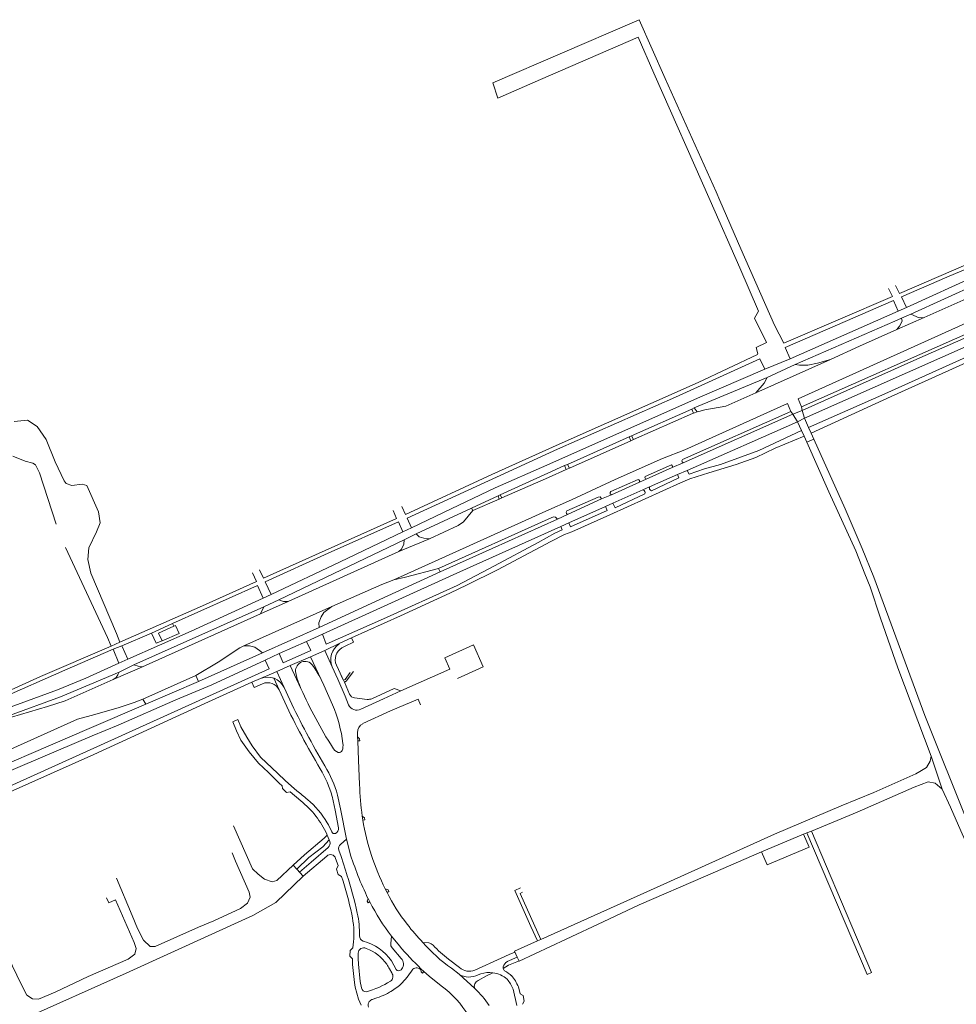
# Model space of a CAD drawing. Extents: x 145000 to 155000, y 457500 to 470000.
# Tile 116 of 196: x 151685 to 151991, y 460737 to 461059. Entities that reach past the tile are written whole.
import ezdxf

# ---------------------------------------------------------------- set-up
doc = ezdxf.new("R2010")
doc.units = 0
doc.header["$LTSCALE"] = 0.2
doc.header["$MEASUREMENT"] = 0
doc.layers.add('kant verharding', color=252, linetype='Continuous', lineweight=0)

msp = doc.modelspace()

# ---------------------------------------------------------------- linework, layer by layer
at = {"layer": 'kant verharding', "lineweight": 0}
for p, q in [((151885.05, 461058.25), (151839.42, 461038.61)), ((151887.39, 461059.26), (151885.05, 461058.25)), ((151839.42, 461038.61), (151841.07, 461033.52)), ((151841.07, 461033.52), (151855.09, 461039.64)), ((152000, 460981.44), (151972.56, 460969.6)), ((152000, 460976.45), (151974.86, 460965.03)), ((151969.04, 460971.25), (151970.29, 460968.62)), ((151972.56, 460969.6), (151971.3, 460972.19)), ((152000, 460973.62), (151976.25, 460962.83)), ((151970.29, 460968.62), (151934.68, 460953.3)), ((151974.86, 460965.03), (151973.25, 460968.46)), ((152000, 460970.35), (151980.72, 460961.75)), ((151970.66, 460967.32), (151972.15, 460963.81)), ((151972.15, 460963.81), (151974.86, 460965.03)), ((151972.15, 460963.81), (151936.77, 460948.2)), ((151980.72, 460961.75), (151971.77, 460957.76)), ((151973.28, 460961.48), (151976.25, 460962.83)), ((151940.55, 460932.43), (151996.24, 460957.17)), ((151941.53, 460928.77), (152000, 460954.76)), ((151936.77, 460948.2), (151935.14, 460951.91)), ((151950.02, 460947.95), (151925.53, 460937.07)), ((151928.51, 460944.81), (151926.82, 460948.2)), ((151928.51, 460944.81), (151936.77, 460948.2)), ((151929.32, 460942.04), (151938.46, 460946.3)), ((151929.32, 460942.04), (151905.42, 460932.09)), ((151940.55, 460932.43), (151940.68, 460931.21)), ((151904.64, 460931.74), (151884.83, 460922.95)), ((151901.75, 460914.13), (151937.72, 460930.07)), ((151905.42, 460932.09), (151904.64, 460931.74)), ((151905.19, 460930.41), (151904.64, 460931.74)), ((151906.36, 460930.79), (151905.19, 460930.41)), ((151905.42, 460932.09), (151906.36, 460930.79)), ((151937.05, 460930.9), (151937.72, 460930.07)), ((151937.72, 460930.07), (151940.68, 460931.21)), ((151937.72, 460930.07), (151939.23, 460927.55)), ((151940.68, 460931.21), (151941.53, 460928.77)), ((151939.23, 460927.55), (151903.1, 460911.65)), ((151939.23, 460927.55), (151941.53, 460928.77)), ((151939.23, 460927.55), (151940.53, 460924.76)), ((151941.53, 460928.77), (151942.78, 460925.75)), ((151942.78, 460925.75), (151943.62, 460923.88)), ((151884.08, 460922.62), (151863.88, 460913.62)), ((151884.83, 460922.95), (151884.08, 460922.62)), ((151884.61, 460921.32), (151884.08, 460922.62)), ((151884.83, 460922.95), (151885.55, 460921.74)), ((151940.53, 460924.76), (151941.4, 460922.86)), ((151941.4, 460922.86), (151942.3, 460920.84)), ((151943.62, 460923.88), (151944.54, 460921.83)), ((151884.61, 460921.32), (151864.57, 460912.36)), ((151885.55, 460921.74), (151884.61, 460921.32)), ((151942.3, 460920.84), (151944.54, 460921.83)), ((151863.88, 460913.62), (151862.93, 460913.2)), ((151862.93, 460913.2), (151863.5, 460911.89)), ((151863.88, 460913.62), (151864.57, 460912.36)), ((151898.21, 460912.63), (151901.75, 460914.13)), ((151864.57, 460912.36), (151863.5, 460911.89)), ((151889.7, 460908.8), (151898.21, 460912.63)), ((151899.92, 460910.34), (151890.79, 460906.28)), ((151899.92, 460910.34), (151903.1, 460911.65)), ((151900.34, 460909.16), (151899.92, 460910.34)), ((151903.1, 460911.65), (151903.72, 460910.36)), ((151878.3, 460903.66), (151887.42, 460907.77)), ((151887.42, 460907.77), (151889.7, 460908.8)), ((151891.37, 460904.96), (151900.34, 460909.16)), ((151841.16, 460903.29), (151832.49, 460899.32)), ((151841.91, 460903.63), (151841.16, 460903.29)), ((151841.57, 460902.26), (151841.16, 460903.29)), ((151841.91, 460903.63), (151842.39, 460902.62)), ((151875.04, 460902.29), (151878.3, 460903.66)), ((151888.59, 460905.31), (151878.74, 460900.93)), ((151879.51, 460899.4), (151889.2, 460903.94)), ((151888.59, 460905.31), (151890.79, 460906.28)), ((151832.88, 460898.48), (151841.57, 460902.26)), ((151841.57, 460902.26), (151842.39, 460902.62)), ((151863.91, 460897.21), (151875.04, 460902.29)), ((151876.37, 460899.87), (151878.74, 460900.93)), ((151879.51, 460899.4), (151878.74, 460900.93)), ((151806.8, 460898.52), (151807.88, 460895.94)), ((151810.83, 460897.18), (151809.71, 460899.81)), ((151832.49, 460899.32), (151814.32, 460890.83)), ((151832.88, 460898.48), (151832.49, 460899.32)), ((151860.58, 460895.67), (151863.91, 460897.21)), ((151876.37, 460899.87), (151864.37, 460894.52)), ((151864.83, 460893.19), (151876.92, 460898.49)), ((151876.92, 460898.49), (151876.37, 460899.87)), ((151764.41, 460876.38), (151807.88, 460895.94)), ((151810.02, 460891.57), (151808.54, 460894.8)), ((151811.45, 460896), (151812.81, 460892.83)), ((151861.7, 460893.3), (151864.37, 460894.52)), ((151864.83, 460893.19), (151864.37, 460894.52)), ((151810.02, 460891.57), (151812.81, 460892.83)), ((151810.4, 460888.89), (151814.32, 460890.83)), ((151861.7, 460893.3), (151862.2, 460892.14)), ((151810.4, 460888.89), (151769.35, 460869.27)), ((151808.67, 460885.03), (151818.75, 460889.19)), ((151699.51, 460886.39), (151713.35, 460856.97)), ((151772.41, 460868.76), (151808.67, 460885.03)), ((151760.82, 460878.09), (151762.06, 460875.22)), ((151764.41, 460876.38), (151763.09, 460879.1)), ((151821.7, 460879.52), (151822.23, 460878.42)), ((151764.87, 460875.16), (151766.84, 460870.96)), ((151734.58, 460861.46), (151762.46, 460873.99)), ((151764.31, 460869.76), (151762.46, 460873.99)), ((151764.31, 460869.76), (151766.84, 460870.96)), ((151763.4, 460864.66), (151772.41, 460868.76)), ((151764.45, 460866.96), (151769.35, 460869.27)), ((151764.45, 460866.96), (151721.97, 460847.98)), ((151724.74, 460847.36), (151763.4, 460864.66)), ((151757.95, 460854.19), (151786.72, 460867.02)), ((151763.4, 460864.66), (151764.45, 460866.96)), ((151727.7, 460858.39), (151734.58, 460861.46)), ((151734.58, 460861.46), (151734.99, 460860.63)), ((151717.31, 460855.39), (151716.22, 460858.25)), ((151718.03, 460854.24), (151727.7, 460858.39)), ((151764.01, 460851.87), (151782.57, 460860.21)), ((151778.45, 460855.61), (151783.68, 460857.97)), ((151713.35, 460856.97), (151714.54, 460854.05)), ((151714.54, 460854.05), (151717.31, 460855.39)), ((151778.45, 460855.61), (151769.55, 460851.63)), ((151789.12, 460854.92), (151784.4, 460852.69)), ((151789.12, 460854.92), (151793.19, 460856.84)), ((151789.14, 460854.8), (151789.12, 460854.92)), ((151791.13, 460854.08), (151793.88, 460855.38)), ((151793.19, 460856.84), (151793.88, 460855.38)), ((151715.2, 460853.05), (151718.03, 460854.24)), ((151715.2, 460853.05), (151717.06, 460848.48)), ((151720.01, 460849.78), (151718.03, 460854.24)), ((151743.1, 460842.56), (151764.01, 460851.87)), ((151764.89, 460849.45), (151769.55, 460851.63)), ((151779.79, 460850.61), (151784.4, 460852.69)), ((151784.4, 460852.69), (151786.86, 460847.27)), ((151789.97, 460853.53), (151791.13, 460854.08)), ((151717.06, 460848.48), (151720.01, 460849.78)), ((151779.79, 460850.61), (151773.12, 460847.72)), ((151784.17, 460841.26), (151779.79, 460850.61)), ((151715.18, 460843.13), (151724.74, 460847.36)), ((151717.08, 460845.6), (151721.97, 460847.98)), ((151767.03, 460845.02), (151768.7, 460845.74)), ((151768.7, 460845.74), (151773.12, 460847.72)), ((151768.7, 460845.74), (151771.13, 460840.53)), ((151773.12, 460847.72), (151776.64, 460840.17)), ((151775.26, 460843.81), (151774.89, 460845.78)), ((151788.71, 460843.23), (151786.86, 460847.27)), ((151790.09, 460843.87), (151788.25, 460847.9)), ((151791.12, 460843.19), (151792.7, 460845.44)), ((151791.43, 460842.6), (151793.83, 460845.83)), ((151809.35, 460839.42), (151825.39, 460846.56)), ((151724.88, 460836.67), (151742.27, 460844.42)), ((151725.84, 460835.05), (151743.1, 460842.56)), ((151742.27, 460844.42), (151743.1, 460842.56)), ((151763.36, 460843.44), (151760.6, 460842.25)), ((151760.6, 460842.25), (151761.32, 460840.58)), ((151767.03, 460845.02), (151763.36, 460843.44)), ((151767.74, 460843.58), (151769.46, 460839.78)), ((151788.71, 460843.23), (151791.09, 460837.7)), ((151790.56, 460842.94), (151789.85, 460844.4)), ((151790.56, 460842.94), (151791.12, 460843.19)), ((151790.56, 460842.94), (151790.86, 460842.34)), ((151790.86, 460842.34), (151791.43, 460842.6)), ((151792.58, 460838.38), (151790.86, 460842.34)), ((151764.08, 460841.76), (151761.32, 460840.58)), ((151769.47, 460839.77), (151771.34, 460835.71)), ((151771.13, 460840.53), (151773, 460836.47)), ((151786.99, 460834.83), (151784.17, 460841.26)), ((151807.15, 460840.2), (151799.84, 460836.86)), ((151803.62, 460836.82), (151809.35, 460839.42)), ((151809.35, 460839.42), (151807.15, 460840.2)), ((151725.84, 460835.05), (151724.88, 460836.67)), ((151791.09, 460837.7), (151792.23, 460834.88)), ((151798.32, 460836.66), (151794.21, 460837.15)), ((151796.23, 460833.42), (151803.62, 460836.82)), ((151796.87, 460828.7), (151805.97, 460832.89)), ((151754.36, 460829.33), (151755.96, 460830.11)), ((151795.16, 460824.4), (151795.12, 460825.71)), ((151795.84, 460823.73), (151795.16, 460824.4)), ((151795.16, 460824.4), (151795.23, 460823.09)), ((151795.23, 460823.09), (151795.92, 460823.12)), ((151795.52, 460816.75), (151795.23, 460823.09)), ((151795.92, 460823.12), (151795.84, 460823.73)), ((151795.82, 460808.77), (151795.52, 460816.75)), ((151982.96, 460818.02), (151986.52, 460807.29)), ((151769.51, 460809.22), (151770.45, 460808.38)), ((151770.45, 460808.38), (151770.58, 460807.41)), ((151770.58, 460807.41), (151771.92, 460806.15)), ((151773.5, 460808.23), (151775.32, 460806.72)), ((151771.92, 460806.15), (151773.07, 460806.33)), ((151773.07, 460806.33), (151776.59, 460803.41)), ((151786.81, 460804.9), (151787.82, 460800.35)), ((151788.58, 460805.3), (151789.6, 460800.76)), ((151787.82, 460800.35), (151788.95, 460794.59)), ((151789.6, 460800.76), (151791.6, 460790.82)), ((151797.46, 460797.82), (151796.7, 460798.4)), ((151796.7, 460798.4), (151796.89, 460797.09)), ((151796.89, 460797.09), (151797.55, 460797.21)), ((151797.55, 460797.21), (151797.46, 460797.82)), ((151754.54, 460795.28), (151760.77, 460781.2)), ((151942.27, 460792.92), (151943.75, 460793.53)), ((151785.85, 460790.66), (151783.76, 460788.39)), ((151785.13, 460792.46), (151785.24, 460792.19)), ((151785.24, 460792.19), (151785.85, 460790.66)), ((151785.85, 460790.66), (151786.04, 460790.1)), ((151791.6, 460790.82), (151789.64, 460789.23)), ((151791.6, 460790.82), (151792.6, 460786.64)), ((151927.43, 460786.7), (151941.17, 460792.46)), ((151941.17, 460792.46), (151942.27, 460792.92)), ((151779.23, 460784.84), (151783.76, 460788.39)), ((151780.01, 460783.38), (151785.56, 460788.1)), ((151789.75, 460785.17), (151789.04, 460787.22)), ((151754.08, 460786.34), (151755.23, 460783.67)), ((151777.79, 460785.74), (151774.09, 460782.3)), ((151775.3, 460780.99), (151779.23, 460784.84)), ((151777.32, 460778.7), (151785.13, 460785.34)), ((151787.99, 460784.59), (151788.77, 460782.22)), ((151789.75, 460785.17), (151790.53, 460782.8)), ((151775.3, 460780.99), (151774.09, 460782.3)), ((151775.3, 460780.99), (151777.32, 460778.7)), ((151780.01, 460783.38), (151776.11, 460780.07)), ((151788.77, 460782.22), (151788.24, 460781.02)), ((151788.24, 460781.02), (151788.79, 460779.33)), ((151791.69, 460779.25), (151790.53, 460782.79)), ((151716.24, 460778.05), (151721.4, 460765.92)), ((151788.79, 460779.33), (151789.93, 460778.67)), ((151805.14, 460774.3), (151804.25, 460774.59)), ((151804.25, 460774.59), (151804.82, 460773.45)), ((151805.44, 460773.76), (151805.14, 460774.3)), ((151855.2, 460758.06), (151897.64, 460777.09)), ((151798.59, 460771.47), (151798.3, 460770.6)), ((151799.16, 460770.29), (151798.59, 460771.47)), ((151804.82, 460773.45), (151805.44, 460773.76)), ((151798.3, 460770.6), (151798.6, 460770)), ((151798.6, 460770), (151799.16, 460770.29)), ((151854.07, 460757.55), (151851.93, 460762.3)), ((151806.23, 460759.12), (151806.04, 460756.66)), ((151806.23, 460759.12), (151808.86, 460755.94)), ((151854.07, 460757.55), (151855.2, 460758.06)), ((151792.78, 460754.45), (151793.66, 460755.25)), ((151793.85, 460757.25), (151793.66, 460755.25)), ((151806.49, 460755.26), (151809.45, 460751.83)), ((151816.52, 460757.02), (151818.45, 460756.96)), ((151846.53, 460754.17), (151854.07, 460757.55)), ((151792.69, 460752.55), (151792.78, 460754.45)), ((151793.49, 460751.67), (151792.69, 460752.55)), ((151793.49, 460751.67), (151793.56, 460749.85)), ((151795.35, 460753.52), (151795.42, 460751.74)), ((151795.42, 460751.74), (151795.49, 460749.91)), ((151824.99, 460751.55), (151828.58, 460748.79)), ((151842.23, 460751.91), (151833.6, 460747.98)), ((151842.23, 460751.91), (151844.83, 460753.09)), ((151847.44, 460752.17), (151844.2, 460750.79)), ((151844.83, 460753.09), (151846.65, 460753.91)), ((151846.53, 460754.17), (151847.44, 460752.17)), ((151848.13, 460750.93), (151847.44, 460752.17)), ((151794.12, 460743.89), (151793.56, 460749.85)), ((151795.49, 460749.91), (151796.01, 460744.27)), ((151805.64, 460748.38), (151806.36, 460747.08)), ((151806.29, 460751), (151807.84, 460748.18)), ((151809.63, 460748.37), (151809.42, 460748.09)), ((151815.92, 460748.08), (151815.92, 460748.44)), ((151815.92, 460748.44), (151816.86, 460747.48)), ((151828.38, 460746.64), (151825.91, 460748.59)), ((151842.85, 460749), (151842.86, 460748.51)), ((151842.86, 460748.51), (151844.61, 460749.56)), ((151844.61, 460749.56), (151847.33, 460750.73)), ((151847.33, 460750.73), (151848.08, 460751.04)), ((151815.69, 460748.24), (151815.92, 460748.08)), ((151815.92, 460748.08), (151815.95, 460747.42)), ((151815.95, 460747.42), (151816.43, 460747.02)), ((151816.43, 460747.02), (151816.86, 460747.48)), ((151816.86, 460747.48), (151818.65, 460745.99)), ((151818.65, 460745.99), (151822.56, 460742.87)), ((151833.52, 460741.95), (151828.38, 460746.64)), ((151834.61, 460744.55), (151837.37, 460746.15)), ((151837.37, 460746.15), (151839.45, 460747.12)), ((151839.45, 460747.12), (151838.42, 460747.2)), ((151794.42, 460742.42), (151794.12, 460743.89)), ((151796.44, 460742.15), (151796.01, 460744.27)), ((151847.81, 460742.47), (151848.38, 460740.22)), ((151847.35, 460736.35), (151846.1, 460741.79)), ((151848.38, 460740.22), (151849.36, 460739.64)), ((151849.36, 460739.64), (151849.75, 460737.77)), ((151799.89, 460738.34), (151800.1, 460738.41)), ((151849.75, 460737.77), (151849.14, 460736.8))]:
    msp.add_line(p, q, dxfattribs=at)
at = {"layer": 'kant verharding', "lineweight": 0, "flags": 128}
for points in [[(151887.39, 461059.26), (151895.83, 461039.97), (151912.57, 461002.85), (151913.8, 461000)], [(151910.63, 461000), (151892.15, 461041.73), (151887.05, 461053.59), (151855.09, 461039.64)], [(151925.17, 460961.54), (151926.46, 460963.77), (151920.35, 460977.98), (151910.63, 461000)], [(151934.68, 460953.3), (151931.7, 460959.19), (151920.62, 460984.24), (151913.8, 461000)], [(152000, 460979.92), (151988.09, 460974.98), (151973.25, 460968.46)], [(151970.66, 460967.32), (151954.85, 460960.38), (151935.14, 460951.91)], [(151925.62, 460951.86), (151929.01, 460953.5), (151925.17, 460961.54)], [(151973.28, 460961.48), (151971.1, 460960.49), (151938.46, 460946.3)], [(151998.7, 460961.88), (151939.37, 460935.11), (151940.55, 460932.43)], [(151973.28, 460961.48), (151973.45, 460960.48), (151972.64, 460958.88), (151971.77, 460957.76)], [(151980.72, 460961.75), (151979.06, 460961.64), (151976.25, 460962.83)], [(151996.38, 460956.09), (151978.29, 460948.08), (151940.68, 460931.21)], [(151971.77, 460957.76), (151959.53, 460952.3), (151950.02, 460947.95)], [(151926.14, 460949.63), (151926.21, 460949.79), (151925.62, 460951.86)], [(151926.14, 460949.63), (151906.71, 460940.46), (151861.2, 460920.27), (151839.1, 460910.26), (151810.83, 460897.18)], [(152000, 460951.2), (151967.77, 460936.76), (151942.78, 460925.75)], [(151943.62, 460923.88), (151969.85, 460935.88), (151997.64, 460948.4), (152000, 460949.33)], [(151926.82, 460948.2), (151899.22, 460935.64), (151860.62, 460918.62), (151811.45, 460896)], [(151950.02, 460947.95), (151945.78, 460946.75), (151942.62, 460946.09), (151939.88, 460946.07), (151938.46, 460946.3)], [(151928.51, 460944.81), (151906.47, 460935.27), (151857.1, 460913.33), (151840.25, 460905.89), (151825.82, 460899.11), (151812.81, 460892.83)], [(151925.53, 460937.07), (151928.3, 460940.17), (151929.32, 460942.04)], [(151925.53, 460937.07), (151915.74, 460932.72), (151908.85, 460931.44), (151906.93, 460930.97), (151906.36, 460930.79)], [(151807.08, 460875.82), (151856.85, 460898.24), (151865.16, 460902.02), (151879.52, 460908.66), (151894.97, 460915.5), (151902.32, 460918.39), (151935.87, 460933.57), (151937.05, 460930.9)], [(151905.19, 460930.41), (151904.84, 460930.3), (151885.55, 460921.74)], [(151937.05, 460930.9), (151901.54, 460915.25), (151901.38, 460914.74), (151901.48, 460914.44), (151901.75, 460914.13)], [(151716.22, 460858.25), (151707.81, 460878.04), (151706.9, 460882.41), (151707.16, 460886.34), (151709.68, 460891.49), (151710.85, 460894.52), (151710.34, 460898.08), (151706.58, 460906.65), (151704.96, 460907.12), (151701.59, 460906.73), (151699.73, 460907.31), (151699.08, 460908.23), (151696.12, 460914.5), (151693.2, 460921.82), (151690.33, 460926), (151687.06, 460928.08), (151682.78, 460927.65)], [(151941.4, 460922.86), (151931.92, 460918.9), (151925.61, 460915.83), (151919.11, 460913.53), (151910.14, 460910.9), (151903.97, 460908.89), (151900.84, 460907.54), (151877.71, 460897.07), (151865.3, 460891.58), (151862.89, 460890.63), (151858.44, 460888.37), (151841.02, 460879.07), (151831.01, 460874.13), (151825.43, 460871.47), (151809.23, 460864.03), (151793.19, 460856.84)], [(151903.72, 460910.36), (151908.72, 460912.17), (151913.94, 460913.61), (151919.7, 460915.62), (151926.54, 460918.15), (151940.53, 460924.76)], [(151942.3, 460920.84), (151949.5, 460904.63), (151958.27, 460885.29), (151961.24, 460877.81)], [(151944.54, 460921.83), (151954.82, 460899.05), (151960.41, 460886.08), (151964.2, 460876.66), (151980.84, 460831.41), (151995.13, 460795.71), (152000, 460785.13)], [(151682.32, 460916.28), (151686.31, 460914.66), (151688.86, 460913.97), (151689.68, 460913.5), (151691.07, 460910.82), (151696.54, 460894.05)], [(151862.93, 460913.2), (151857.41, 460910.72), (151841.91, 460903.63)], [(151898.21, 460912.63), (151898.27, 460912.8), (151898.23, 460913.07), (151897.91, 460913.43), (151897, 460913.07), (151889.31, 460909.68)], [(151842.39, 460902.62), (151857.67, 460909.28), (151863.5, 460911.89)], [(151887.02, 460908.67), (151878.1, 460904.74), (151877.83, 460904.45), (151877.88, 460903.94), (151878.3, 460903.66)], [(151875.04, 460902.29), (151874.86, 460902.65), (151874.54, 460903.02), (151873.9, 460902.93), (151863.69, 460898.37), (151863.47, 460898.02), (151863.57, 460897.58), (151863.91, 460897.21)], [(151818.75, 460889.19), (151828.09, 460893.58), (151829.87, 460894.77), (151832.88, 460898.48)], [(151764.87, 460875.16), (151785.58, 460884.53), (151808.54, 460894.8)], [(151860.58, 460895.67), (151859.99, 460896.34), (151859.33, 460896.43), (151857.6, 460895.7), (151821.7, 460879.52)], [(151822.23, 460878.42), (151839.26, 460886.12), (151860.58, 460895.67)], [(151766.84, 460870.96), (151789.43, 460881.69), (151810.02, 460891.57)], [(151861.7, 460893.3), (151827.7, 460877.96), (151783.68, 460857.97)], [(151862.2, 460892.14), (151859.73, 460891.1), (151854.32, 460888.03), (151839.97, 460880.37), (151827.78, 460873.98), (151803.61, 460863.03), (151784.84, 460854.78), (151783.68, 460857.97)], [(151814.32, 460890.83), (151815.32, 460889.87), (151816.83, 460889.43), (151818.75, 460889.19)], [(151808.67, 460885.03), (151809.55, 460885.9), (151810.3, 460887.47), (151810.4, 460888.89)], [(151782.57, 460860.21), (151799.88, 460868.21), (151822.23, 460878.42)], [(151821.7, 460879.52), (151810.87, 460876.71), (151807.08, 460875.82)], [(151961.24, 460877.81), (151962.98, 460873.46), (151966.38, 460863.2), (151972.03, 460847.01), (151982.96, 460818.02)], [(151717.31, 460855.39), (151744.35, 460867.27), (151762.06, 460875.22)], [(151786.72, 460867.02), (151803.11, 460874.24), (151807.08, 460875.82)], [(151720.01, 460849.78), (151740.71, 460859.04), (151764.31, 460869.76)], [(151769.35, 460869.27), (151770.87, 460868.66), (151772.41, 460868.76)], [(151782.57, 460860.21), (151782.52, 460861.76), (151783.23, 460863.73), (151784.1, 460865.08), (151786.72, 460867.02)], [(151727.7, 460858.39), (151729.29, 460855.1), (151731.21, 460855.82)], [(151734.99, 460860.63), (151730.02, 460858.33), (151731.21, 460855.82)], [(151731.21, 460855.82), (151736.73, 460858.2), (151735.56, 460860.89), (151734.99, 460860.63)], [(151778.45, 460855.61), (151779.88, 460852.69), (151770.83, 460848.61), (151769.55, 460851.63)], [(151630.27, 460816.72), (151646.12, 460823.96), (151666, 460832.72), (151691.38, 460844.15), (151714.54, 460854.05)], [(151715.2, 460853.05), (151699.36, 460846.19), (151677.99, 460836.83), (151641.82, 460820.42), (151637.25, 460818.2), (151631.16, 460815.38)], [(151742.27, 460844.42), (151749.5, 460848.81), (151756.61, 460853.49), (151757.95, 460854.19)], [(151757.95, 460854.19), (151759.8, 460854.21), (151761.52, 460853.72), (151763.07, 460852.71), (151764.01, 460851.87)], [(151827.87, 460843.53), (151836.34, 460847.36), (151833.13, 460854.47), (151823.74, 460850.23), (151825.39, 460846.56)], [(151764.89, 460849.45), (151747.45, 460841.39), (151735.71, 460836.54), (151716.81, 460828.18), (151708.28, 460824.68), (151678.79, 460812.16), (151643.07, 460796.39), (151605.57, 460779.66), (151586.45, 460771.18)], [(151764.89, 460849.45), (151766.26, 460846.62), (151648.87, 460793.64), (151618.51, 460780.76), (151587.72, 460768.21)], [(151632.22, 460812.29), (151639.14, 460815.77), (151645.55, 460818.91), (151651.88, 460821.92), (151660.59, 460825.88), (151671.5, 460830.45), (151696.94, 460839.82), (151706.23, 460843.62), (151717.06, 460848.48)], [(151717.08, 460845.6), (151697.96, 460837.47), (151681.18, 460831.32), (151670.25, 460827.16)], [(151715.18, 460843.13), (151716.09, 460843.82), (151716.73, 460844.71), (151717.08, 460845.6)], [(151721.97, 460847.98), (151723.31, 460847.5), (151724.74, 460847.36)], [(151760.6, 460842.25), (151746.35, 460835.9), (151708.84, 460818.61), (151659.08, 460796.45), (151617.69, 460778.9), (151588.38, 460767.15)], [(151671.04, 460826.35), (151676.19, 460828.59), (151681.89, 460830.81), (151693.7, 460834.33), (151699.46, 460836.16), (151715.18, 460843.13)], [(151589.95, 460779.35), (151630.12, 460797.22), (151703.47, 460830.17), (151707.95, 460831.33), (151716.8, 460833.9), (151722.05, 460835.64), (151724.88, 460836.67)], [(151815.82, 460834.85), (151815.03, 460836.74), (151805.97, 460832.89)], [(151586.45, 460773.87), (151621.57, 460789.6), (151663.65, 460808.32), (151707.26, 460827.16), (151725.84, 460835.05)], [(151754.36, 460829.33), (151755.49, 460826.38), (151756.91, 460823.34), (151759.68, 460819.42), (151762.78, 460815.81), (151766.05, 460812.66), (151769.51, 460809.22)], [(151755.96, 460830.11), (151756.96, 460827.65), (151758.88, 460824.28), (151760.64, 460821.41), (151763.35, 460817.73), (151769.02, 460812.43), (151771.51, 460810.04), (151773.5, 460808.23)], [(151982.96, 460818.02), (151982.67, 460816.4), (151981.4, 460814.35), (151979.26, 460813.04)], [(151897.64, 460777.09), (151931.69, 460792.46), (151953.48, 460801.84), (151964.15, 460806.11), (151977.99, 460812.27), (151979.26, 460813.04)], [(151943.75, 460793.53), (151958.73, 460799.7), (151977.4, 460807.85), (151982.02, 460809.63), (151984.3, 460809.2), (151986.52, 460807.29)], [(151986.52, 460807.29), (151989.25, 460801.36), (151992.7, 460793.56), (152000, 460777.31)], [(151942.27, 460792.92), (151961.99, 460746.59), (151963.46, 460747.23), (151943.75, 460793.53)], [(151785.24, 460792.19), (151784.26, 460791.2), (151777.79, 460785.74)], [(151927.43, 460786.7), (151929.25, 460782.47), (151942.99, 460788.24), (151941.17, 460792.46)], [(151927.43, 460786.7), (151909.04, 460778.77), (151887.37, 460769.32), (151875.56, 460763.76)], [(151755.23, 460783.67), (151759.71, 460773.46), (151760.03, 460771.91), (151759.14, 460769.94), (151756.83, 460768.17), (151748.08, 460764.14), (151743.11, 460762.06), (151728.86, 460755.74), (151727.29, 460755.76), (151725.13, 460757.74), (151723.14, 460761.63), (151721.4, 460765.92)], [(151774.09, 460782.3), (151768.77, 460777.34), (151767.26, 460776.94), (151764.69, 460777.73), (151762.67, 460779.41), (151760.77, 460781.2)], [(151777.32, 460778.7), (151768.39, 460770.12), (151760.89, 460765.9), (151719.43, 460746.93), (151685.28, 460731.71), (151681.91, 460729.47), (151679.75, 460727.03), (151678.36, 460724.28), (151677.98, 460721.41), (151679.01, 460717.25), (151692.29, 460688.87), (151693.16, 460687.79), (151694.82, 460687.14), (151696.11, 460687.18), (151703.19, 460690.4), (151702.76, 460691.34)], [(151848.53, 460774.91), (151846.64, 460774.01), (151851.93, 460762.3)], [(151712.98, 460771.7), (151713.72, 460770.07), (151715.93, 460771.03), (151722.08, 460757.02)], [(151849.22, 460773.46), (151848.45, 460773.09), (151855.2, 460758.06)], [(151875.56, 460763.76), (151863.47, 460758.07), (151848.13, 460750.93)], [(151722.08, 460757.02), (151722.67, 460755.01), (151722.28, 460753.24), (151720.08, 460751.53), (151707, 460745.84), (151696.21, 460740.74), (151690.75, 460738.49), (151688.74, 460738.58), (151686.92, 460739.78), (151685.02, 460743.43), (151682.23, 460749.31), (151677.79, 460759.53)], [(151794.42, 460742.42), (151795.53, 460738.43), (151796.38, 460736.55)]]:
    msp.add_lwpolyline(points, dxfattribs=at)
at = {"layer": 'kant verharding', "lineweight": 0}
for centre, radius, start, end in [((151889.82, 460909.38), 0.595, 149.6391, 258.0207), ((151886.94, 460908.1), 0.581, 325.4772, 82.0473), ((151888.32, 460904.37), 0.98, 334.3698, 73.5396), ((151891.68, 460905.89), 0.98, 156.471, 251.4781), ((151792.49, 460849.68), 6.12, 123.1842, 203.2222), ((151792.49, 460849.68), 4.61, 123.1859, 203.2061), ((151777.98, 460845.99), 3.1, 36.6037, 184.0031), ((151743.13, 460822.47), 45.14, 24.5994, 34.1979), ((151765.73, 460837.94), 5.99, 25.6299, 113.3373), ((151765.73, 460837.94), 4.17, 25.6501, 113.3168), ((152189.07, 460998.91), 441.93, 200.5474, 201.0513), ((151912.69, 460900.95), 149, 204.0731, 212.4737), ((152011.59, 460949.36), 265.78, 205.3215, 210.6367), ((152011.27, 460949.2), 263.59, 205.3181, 210.6407), ((151794.34, 460839.03), 1.88, 200.0683, 265.9454), ((151798.64, 460840.04), 3.39, 264.5068, 290.6429), ((151744.37, 460816.66), 46.33, 6.8866, 23.0887), ((151794.93, 460836.05), 2.93, 203.3828, 296.4279), ((151798.31, 460825.84), 3.19, 116.7305, 182.3418), ((151790.03, 460822.48), 3.42, 206.6077, 249.4657), ((151789.18, 460820.26), 1.03, 250.6273, 338.2009), ((151785.6, 460821.49), 4.82, 340.3705, 8.6057), ((151753.85, 460796.04), 34.12, 14.9197, 31.5582), ((151753.99, 460796.1), 35.79, 14.8828, 31.5925), ((151738.05, 460758.34), 61.07, 48.1806, 52.3882), ((151906.39, 460812.97), 110.66, 182.1763, 187.5677), ((151757.92, 460780.04), 29.91, 24.5419, 51.371), ((151760.91, 460782.3), 27.99, 29.8578, 50.3501), ((151874.83, 460810.12), 79.02, 189.4898, 206.7204), ((151759.18, 460780.69), 30.3, 24.5922, 30.8815), ((151787.19, 460794.34), 1.78, 295.5433, 8.1132), ((151787.63, 460793.63), 0.959, 200.7527, 289.9229), ((151784.35, 460789.44), 1.81, 312.1715, 21.2037), ((151790.75, 460787.8), 1.8, 127.6884, 198.8922), ((151786.32, 460784.08), 1.74, 16.9407, 133.4814), ((151896.89, 460819.07), 109.22, 197.2711, 205.8346), ((151666.46, 460738.67), 129.79, 12.2762, 17.9492), ((151666.67, 460738.72), 131.42, 12.2766, 17.959), ((151857.49, 460799.47), 58.76, 206.2891, 218.3886), ((151875.02, 460810.49), 85.85, 207.9203, 216.7563), ((151763.4, 460759.85), 30.56, 355.1306, 12.1297), ((151763.49, 460759.86), 32.32, 358.8508, 12.1374), ((151871.48, 460808.96), 75.62, 217.4431, 223.3785), ((151797.61, 460759.18), 1.81, 178.8044, 250.4832), ((151797.19, 460753.45), 1.84, 62.8745, 177.9856), ((151792.71, 460741.41), 16.62, 35.2286, 75.0205), ((151792.7, 460741.4), 14.7, 35.2484, 68.7238), ((151807.82, 460756.47), 1.8, 173.6967, 222.2656), ((151893.42, 460828.39), 111.34, 220.5904, 225.893), ((151856.97, 460792.67), 53.92, 221.3824, 234.8273), ((151817.67, 460753.94), 3.12, 44.6059, 75.4676), ((151852.71, 460787.58), 45.46, 223.7842, 232.4278), ((151807.67, 460750), 2.54, 320.241, 45.8264), ((151792.77, 460741.39), 14.65, 28.4964, 35.4459), ((151814.48, 460746.97), 1.76, 46.392, 144.7544), ((151831.72, 460752.29), 4.7, 228.0338, 293.5525), ((151845.45, 460748.44), 2.66, 117.8774, 167.7504), ((151843.93, 460748.65), 1.08, 187.4787, 236.2062), ((151804.8, 460745.93), 1.93, 306.3793, 36.4221), ((151808.66, 460748.73), 0.993, 213.8808, 319.9038), ((151793.82, 460759.84), 22.59, 313.2467, 328.3322), ((151831.75, 460752.38), 6.66, 239.5672, 295.9106), ((151838.11, 460739.46), 7.74, 87.7141, 116.5004), ((151838.68, 460739.22), 7.94, 46.4926, 84.4486), ((151837.7, 460737.63), 11.58, 46.8446, 60.9256), ((151835.87, 460737.7), 12.85, 21.7607, 41.3064), ((151797.92, 460742.42), 1.51, 190.1166, 273.3244), ((151791, 460767.82), 27.8, 284.6058, 302.5264), ((151797.42, 460755.91), 17.26, 298.2553, 313.4675), ((151802.62, 460715.88), 33.56, 30.6452, 53.5529), ((151835.45, 460742.67), 2.06, 113.9219, 200.4639), ((151814.43, 460721), 28.34, 32.9663, 47.6743), ((151835.93, 460737.74), 10.95, 21.6853, 41.3713), ((151791.08, 460767.62), 30.58, 287.162, 298.3354), ((151800.56, 460736.55), 1.92, 110.2711, 200.5935)]:
    msp.add_arc(centre, radius, start, end, dxfattribs=at)

doc.saveas('drawing.dxf')
